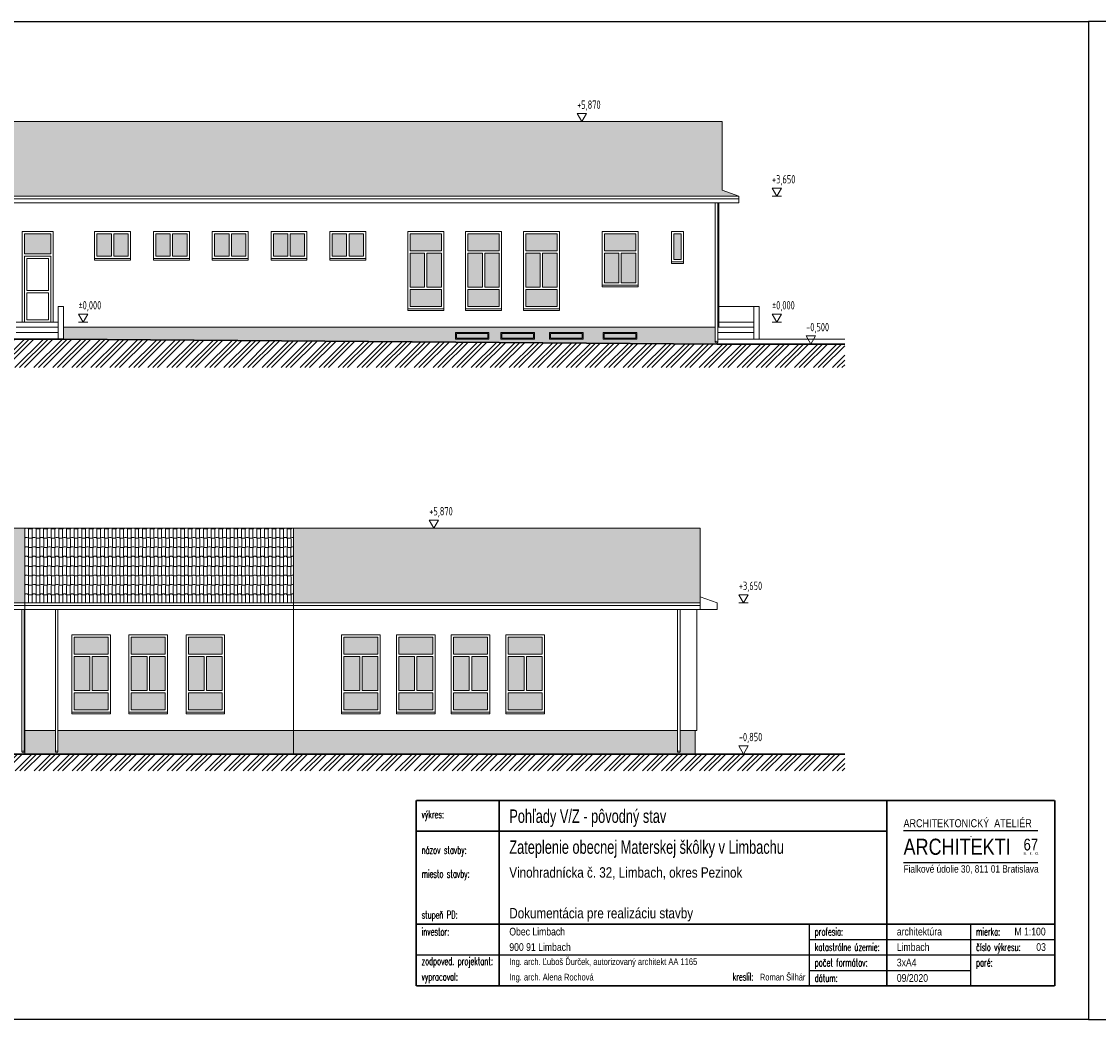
# Model space of a CAD drawing. Header units: millimetres. Extents: x -66400 to 220000, y -39950 to 48800.
# Tile 44 of 48: x 125256 to 157300, y 19100 to 48800. Entities that reach past the tile are written whole.
import ezdxf

# ---------------------------------------------------------------- set-up
doc = ezdxf.new("R2010")
doc.units = ezdxf.units.MM
doc.layers.get('Defpoints').update_dxf_attribs({"color": 161})
for name, color, linetype, lineweight in [('A koty', 7, 'Continuous', 5), ('A okná-dvere', 144, 'Continuous', 9), ('A steny', 30, 'Continuous', 30), ('A tenkeciary', 8, 'Continuous', 9), ('stamp', 1, 'Continuous', 5)]:
    doc.layers.add(name, color=color, linetype=linetype, lineweight=lineweight)
doc.layers.add('A srafy', color=7, linetype='Continuous', lineweight=5, true_color=0x7a7a7a)
doc.styles.add('ARIAL', font='arial.ttf', dxfattribs={"height": 2})
doc.styles.add('ISOCP', font='isocp.shx', dxfattribs={"width": 0.8})
doc.styles.add('SIM', font='simplex.shx', dxfattribs={"width": 0.6, "height": 250})
doc.styles.add('TUCNE', font='txt', dxfattribs={"width": 0.7, "height": 600})
pattern_1 = [(50, (99350, 44290), (182.18467, -15.9391), [19.05, -209.55]), (355, (99350, 44290), (-35.2434, 191.05685), [15.24, -167.6406]), (100.45144, (99365.18, 44288.67), (146.94125, 175.11775), [16.19, -178.09024]), (46.1842, (99350, 44340.8), (271.079, -42.0423), [28.575, -314.325]), (96.63556, (99372.6, 44337.3), (237.4041, 247.4261), [24.285, -267.1356]), (351.18415, (99350, 44340.8), (237.4041, 247.4261), [22.86, -251.4597]), (21, (99375.4, 44328.1), (151.6144, -102.2652), [19.05, -209.55]), (326, (99375.4, 44328.1), (61.802, 184.188), [15.24, -167.64]), (71.45144, (99388.03, 44319.58), (213.4164, 81.9228), [16.19, -178.08994]), (37.5, (99350, 44290), (3.0886, 84.55504), [0, -165.608, 0, -170.18, 0, -168.275]), (7.5, (99350, 44290), (66.81966, 100.18057), [0, -97.028, 0, -161.798, 0, -64.135]), (327.5, (99293.36, 44290), (135.590595, -5.72874), [0, -63.5, 0, -198.12, 0, -262.89]), (317.5, (99267.96, 44290), (148.12918, 25.4265), [0, -82.55, 0, -131.572, 0, -186.69])]
pattern_2 = [(90, (125350, 33720.22), (-226.5768, 1e-14), [247.869, -312.53]), (31.7298, (125350, 33702.16), (226.5768, -1e-09), [44.162, -1021.408]), (0, (125387.56, 33725.4), (0, 560.399), [42.633, -183.944]), (148.2702, (125467.76, 33702.16), (-226.5768, -2e-08), [44.162, -1021.4087]), (0, (125467.76, 33702.16), (0, 560.399), [108.821, -117.756]), (90, (125467.76, 33720.22), (-226.5768, 1e-14), [247.869, -312.53]), (31.7298, (125342.5, 33982.36), (226.5768, -1e-09), [44.162, -1021.408]), (0, (125380.06, 34005.6), (0, 560.399), [42.633, -183.944]), (148.2702, (125460.26, 33982.36), (-226.5768, -1e-09), [44.162, -1021.408]), (0, (125460.26, 33982.36), (0, 560.399), [108.8215, -117.7554]), (90, (125342.5, 34000.42), (-226.5768, 1e-14), [247.869, -312.53]), (90, (125460.26, 34000.42), (-226.5768, 1e-14), [247.869, -312.53])]

# ---------------------------------------------------------------- blocks, each defined once
blk = doc.blocks.new('_PECIATKA')
for p, q in [((145, 46.2), (185, 46.2)), ((165.05, 44.51), (165.05, 44.41)), ((145, 36.7), (185, 36.7)), ((117, 0), (117, 18.4)), ((165, 0), (165, 18.4)), ((117, 13.8), (190, 13.8)), ((0, 9.2), (190, 9.2)), ((117, 4.6), (165, 4.6))]:
    blk.add_line(p, q)
at = {"const_width": 0.5}
for points in [[(0, 55.2), (190, 55.2)], [(0, 0), (0, 55.2)], [(24.7, 0), (24.7, 55.2)], [(140, 0), (140, 55.2)], [(190, 0), (190, 55.2)], [(0, 46), (140, 46)], [(0, 18.4), (190, 18.4)], [(0, 0), (190, 0)]]:
    blk.add_lwpolyline(points, dxfattribs=at)
for s, height, style, width, p in [('výkres:', 2.3, 'SIM', 0.6, (1.6, 49.9)), ('ARCHITEKTONICKÝ  ATELIÉR', 2.4, 'ARIAL', 0.8, (145, 47.2)), ('názov stavby:', 2.3, 'SIM', 0.6, (1.6, 39.3)), ('ARCHITEKTI ', 4.8, 'ARIAL', 0.8, (145, 39)), ('67', 3.5, 'ARIAL', 0.8, (180.7, 40.3)), ('s.  r.  o.', 1, 'ARIAL', 0.8, (180.7, 39)), ('Fialkové údolie 30, 811 01 Bratislava', 2.2, 'ARIAL', 0.8, (145, 33.7)), ('miesto stavby:', 2.3, 'SIM', 0.6, (1.6, 32.2)), ('stupeň PD:', 2.3, 'SIM', 0.6, (1.6, 20)), ('investor:', 2.3, 'SIM', 0.6, (1.6, 15)), ('profesia:', 2.3, 'SIM', 0.6, (118.6, 15)), ('mierka:', 2.3, 'SIM', 0.6, (166.6, 15)), ('katastrálne územie:', 2.3, 'SIM', 0.6, (118.6, 10.4)), ('číslo výkresu:', 2.3, 'SIM', 0.6, (166.6, 10.4)), ('zodpoved. projektant: ', 2.3, 'SIM', 0.6, (1.6, 6.2)), ('počet formátov:', 2.3, 'SIM', 0.6, (118.6, 5.8)), ('paré:', 2.3, 'SIM', 0.6, (166.6, 5.8)), ('vypracoval:', 2.3, 'SIM', 0.6, (1.6, 1.6)), ('kreslil:', 2.3, 'SIM', 0.6, (94.16, 1.6)), ('dátum:', 2.3, 'SIM', 0.6, (118.6, 1.2))]:
    blk.add_text(s, height=height, dxfattribs=dict(style=style, width=width)).set_placement(p)
at = {"layer": 'stamp', "color": 7}
for s, height, style, width, p in [('Zateplenie obecnej Materskej škôlky v Limbachu', 4, 'TUCNE', 0.71, (27.7, 39.3)), ('Vinohradnícka č. 32, Limbach, okres Pezinok', 3.1, 'ARIAL', 0.8, (27.7, 32.2)), ('Dokumentácia pre realizáciu stavby', 3.1, 'ARIAL', 0.8, (27.7, 20.09)), ('Obec Limbach', 2.3, 'ARIAL', 0.8, (27.7, 15)), ('900 91 Limbach', 2.3, 'ARIAL', 0.8, (27.7, 10.4)), ('Limbach', 2.3, 'ARIAL', 0.8, (143, 10.4)), ('Ing. arch. Ľuboš Ďurček, autorizovaný architekt AA 1165 ', 2, 'ARIAL', 0.8, (27.7, 6.2)), ('Ing. arch. Alena Rochová', 2, 'ARIAL', 0.8, (27.7, 1.6)), ('Roman Šilhár', 2, 'ARIAL', 0.8, (102.26, 1.6))]:
    blk.add_text(s, height=height, dxfattribs=dict(at, style=style, width=width)).set_placement(p)

msp = doc.modelspace()

# ---------------------------------------------------------------- hatches: boundary and pattern name
at = {"layer": 'A srafy'}
h = msp.add_hatch(dxfattribs=at)
h.set_pattern_fill('BRAMAC-ALPSKA-28', color=256)
h.set_pattern_definition([(90, (103750, 56490), (-151.0512, 9e-15), [165.2458, -208.3534]), (31.72983, (103750, 56477.96), (151.05122, -7e-10), [29.4413, -680.9388]), (0, (103775.04, 56493.45), (0, 373.5992), [28.4219, -122.6293]), (148.2702, (103828.5, 56477.96), (-151.05122, -2e-08), [29.4413, -680.9391]), (0, (103828.5, 56477.96), (0, 373.5992), [72.5474, -78.5038]), (90, (103828.5, 56490), (-151.0512, 9e-15), [165.2458, -208.3534]), (31.72983, (103745, 56664.76), (151.05122, -7e-10), [29.4413, -680.9388]), (0, (103770.04, 56680.25), (0, 373.5992), [28.4219, -122.6293]), (148.27017, (103823.5, 56664.76), (-151.05122, -7e-10), [29.4413, -680.9388]), (0, (103823.5, 56664.76), (0, 373.5992), [72.5476, -78.5036]), (90, (103745, 56676.8), (-151.0512, 9e-15), [165.2458, -208.3534]), (90, (103823.5, 56676.8), (-151.0512, 9e-15), [165.2458, -208.3534])])
h.paths.add_polyline_path([(146600, 43600), (146100, 43782), (146100, 45820.2), (120000, 45820.2), (120000, 43600)])
h = msp.add_hatch(color=256, dxfattribs=at)
h.dxf.hatch_style = 1
h.paths.add_polyline_path([(125340, 41890), (125340, 42480), (126130, 42480), (126130, 41890)])
h = msp.add_hatch(color=256, dxfattribs=at)
h.dxf.hatch_style = 1
h.paths.add_polyline_path([(127930, 41820), (127500, 41820), (127500, 42480), (127930, 42480)])
h.paths.add_polyline_path([(128000, 42480), (128430, 42480), (128430, 41820), (128000, 41820)])
h = msp.add_hatch(color=256, dxfattribs=at)
h.dxf.hatch_style = 1
h.paths.add_polyline_path([(129680, 41820), (129250, 41820), (129250, 42480), (129680, 42480)])
h.paths.add_polyline_path([(129750, 42480), (130180, 42480), (130180, 41820), (129750, 41820)])
h = msp.add_hatch(color=256, dxfattribs=at)
h.dxf.hatch_style = 1
h.paths.add_polyline_path([(131430, 41820), (131000, 41820), (131000, 42480), (131430, 42480)])
h.paths.add_polyline_path([(131500, 42480), (131930, 42480), (131930, 41820), (131500, 41820)])
h = msp.add_hatch(color=256, dxfattribs=at)
h.dxf.hatch_style = 1
h.paths.add_polyline_path([(133180, 41820), (132750, 41820), (132750, 42480), (133180, 42480)])
h.paths.add_polyline_path([(133250, 42480), (133680, 42480), (133680, 41820), (133250, 41820)])
h = msp.add_hatch(color=256, dxfattribs=at)
h.dxf.hatch_style = 1
h.paths.add_polyline_path([(134930, 41820), (134500, 41820), (134500, 42480), (134930, 42480)])
h.paths.add_polyline_path([(135000, 42480), (135430, 42480), (135430, 41820), (135000, 41820)])
h = msp.add_hatch(color=256, dxfattribs=at)
h.dxf.hatch_style = 1
h.paths.add_polyline_path([(136820, 41975), (136820, 42480), (137750, 42480), (137750, 41975)])
h.paths.add_polyline_path([(137320, 41905), (137750, 41905), (137750, 40895), (137320, 40895)])
h.paths.add_polyline_path([(137750, 40825), (137750, 40320), (136820, 40320), (136820, 40825)])
h.paths.add_polyline_path([(137250, 40895), (136820, 40895), (136820, 41905), (137250, 41905)])
h = msp.add_hatch(color=256, dxfattribs=at)
h.dxf.hatch_style = 1
h.paths.add_polyline_path([(138540, 41975), (138540, 42480), (139470, 42480), (139470, 41975)])
h.paths.add_polyline_path([(139040, 41905), (139470, 41905), (139470, 40895), (139040, 40895)])
h.paths.add_polyline_path([(139470, 40825), (139470, 40320), (138540, 40320), (138540, 40825)])
h.paths.add_polyline_path([(138970, 40895), (138540, 40895), (138540, 41905), (138970, 41905)])
h = msp.add_hatch(color=256, dxfattribs=at)
h.dxf.hatch_style = 1
h.paths.add_polyline_path([(140260, 41975), (140260, 42480), (141190, 42480), (141190, 41975)])
h.paths.add_polyline_path([(140760, 41905), (141190, 41905), (141190, 40895), (140760, 40895)])
h.paths.add_polyline_path([(141190, 40825), (141190, 40320), (140260, 40320), (140260, 40825)])
h.paths.add_polyline_path([(140690, 40895), (140260, 40895), (140260, 41905), (140690, 41905)])
h = msp.add_hatch(color=256, dxfattribs=at)
h.dxf.hatch_style = 1
h.paths.add_polyline_path([(142600, 42480), (143530, 42480), (143530, 41975), (142600, 41975)])
h.paths.add_polyline_path([(142600, 41020), (142600, 41905), (143030, 41905), (143030, 41020)])
h.paths.add_polyline_path([(143530, 41905), (143530, 41020), (143100, 41020), (143100, 41905)])
h = msp.add_hatch(color=256, dxfattribs=at)
h.dxf.hatch_style = 1
h.paths.add_polyline_path([(144880, 42480), (144670, 42480), (144670, 41720), (144880, 41720)])
h = msp.add_hatch(dxfattribs=at)
h.set_pattern_fill('ZEM_PUVODNI', color=256, scale=100)
h.set_pattern_definition([(45, (100000, 57000), (-282.8427, 282.8427), []), (45, (100141.42, 57000), (-282.8427, 282.8427), []), (45, (100282.84, 57000), (-282.8427, 282.8427), [])])
h.paths.add_polyline_path([(126500, 39350), (124950, 39350), (106950, 39550), (95600, 39550), (95600, 38500), (149750, 38500), (149750, 39200), (145950, 39200)])
h = msp.add_hatch(dxfattribs=at)
h.set_pattern_fill('AR-CONC', color=256)
edge = h.paths.add_edge_path()
edge.add_line((145900, 39700), (126500, 39700))
edge.add_line((126500, 39700), (126500, 39350))
edge.add_line((126500, 39350), (145950, 39200))
edge.add_line((145950, 39200), (145951.5, 39200))
edge.add_line((145951.5, 39200), (145950, 39236.6))
edge.add_ellipse((145937.5, 39261.6), major_axis=(37.5, 0), ratio=0.7071068, start_angle=180, end_angle=289.47122, ccw=False)
edge.add_line((145900, 39261.6), (145900, 39700))
h.paths.add_polyline_path([(143565, 39350), (142565, 39350), (142565, 39550), (143565, 39550)], flags=16)
h.paths.add_polyline_path([(143535, 39380), (142595, 39380), (142595, 39520), (143535, 39520)], flags=0)
h.paths.add_polyline_path([(141965, 39350), (140965, 39350), (140965, 39550), (141965, 39550)], flags=16)
h.paths.add_polyline_path([(141935, 39380), (140995, 39380), (140995, 39520), (141935, 39520)], flags=0)
h.paths.add_polyline_path([(140515, 39350), (139515, 39350), (139515, 39550), (140515, 39550)], flags=16)
h.paths.add_polyline_path([(140485, 39380), (139545, 39380), (139545, 39520), (140485, 39520)], flags=0)
h.paths.add_polyline_path([(139165, 39350), (138165, 39350), (138165, 39550), (139165, 39550)], flags=16)
h.paths.add_polyline_path([(139135, 39380), (138195, 39380), (138195, 39520), (139135, 39520)], flags=0)
h = msp.add_hatch(color=256, dxfattribs=at)
h.dxf.hatch_style = 1
h.paths.add_polyline_path([(139135, 39520), (139135, 39380), (138195, 39380), (138195, 39520)])
h = msp.add_hatch(color=256, dxfattribs=at)
h.dxf.hatch_style = 1
h.paths.add_polyline_path([(140485, 39520), (140485, 39380), (139545, 39380), (139545, 39520)])
h = msp.add_hatch(color=256, dxfattribs=at)
h.dxf.hatch_style = 1
h.paths.add_polyline_path([(141935, 39520), (141935, 39380), (140995, 39380), (140995, 39520)])
h = msp.add_hatch(color=256, dxfattribs=at)
h.dxf.hatch_style = 1
h.paths.add_polyline_path([(143535, 39520), (143535, 39380), (142595, 39380), (142595, 39520)])
h = msp.add_hatch(dxfattribs=at)
h.set_pattern_fill('BRAMAC-ALPSKA-28', color=256)
h.set_pattern_definition([(90, (99350, 44390), (-151.0512, 9e-15), [165.2458, -208.3534]), (31.72983, (99350, 44377.96), (151.05122, -7e-10), [29.4413, -680.9388]), (0, (99375.04, 44393.45), (0, 373.599), [28.422, -122.6293]), (148.2702, (99428.5, 44377.96), (-151.05122, -2e-08), [29.4413, -680.9391]), (0, (99428.5, 44377.96), (0, 373.599), [72.5474, -78.5038]), (90, (99428.5, 44390), (-151.0512, 9e-15), [165.2458, -208.3534]), (31.72983, (99345, 44564.76), (151.05122, -7e-10), [29.4413, -680.9388]), (0, (99370.04, 44580.25), (0, 373.599), [28.422, -122.6293]), (148.27017, (99423.5, 44564.76), (-151.05122, -7e-10), [29.4413, -680.9388]), (0, (99423.5, 44564.76), (0, 373.599), [72.5476, -78.5036]), (90, (99345, 44576.8), (-151.0512, 9e-15), [165.2458, -208.3534]), (90, (99423.5, 44576.8), (-151.0512, 9e-15), [165.2458, -208.3534])])
h.paths.add_polyline_path([(125350, 31500), (125350, 33720.2), (99250, 33720.2), (99250, 31682), (98750, 31500)])
h = msp.add_hatch(dxfattribs=at)
h.set_pattern_fill('BRAMAC-ALPSKA-28', color=256, scale=1.5)
h.set_pattern_definition(pattern_2)
h.paths.add_polyline_path([(125350, 33720.2), (125350, 31500), (133350, 31500), (133350, 33720.2)])
h = msp.add_hatch(dxfattribs=at)
h.set_pattern_fill('BRAMAC-ALPSKA-28', color=256, scale=1.5)
h.set_pattern_definition(pattern_2)
h.paths.add_polyline_path([(145450, 31500), (145450, 33720.2), (133350, 33720.2), (133350, 31500)])
h = msp.add_hatch(color=256, dxfattribs=at)
h.dxf.hatch_style = 1
h.paths.add_polyline_path([(126820, 29975), (126820, 30480), (127830, 30480), (127830, 29975)])
h.paths.add_polyline_path([(127360, 29905), (127830, 29905), (127830, 28895), (127360, 28895)])
h.paths.add_polyline_path([(127830, 28825), (127830, 28320), (126820, 28320), (126820, 28825)])
h.paths.add_polyline_path([(127290, 28895), (126820, 28895), (126820, 29905), (127290, 29905)])
h = msp.add_hatch(color=256, dxfattribs=at)
h.dxf.hatch_style = 1
h.paths.add_polyline_path([(128520, 29975), (128520, 30480), (129530, 30480), (129530, 29975)])
h.paths.add_polyline_path([(129060, 29905), (129530, 29905), (129530, 28895), (129060, 28895)])
h.paths.add_polyline_path([(129530, 28825), (129530, 28320), (128520, 28320), (128520, 28825)])
h.paths.add_polyline_path([(128990, 28895), (128520, 28895), (128520, 29905), (128990, 29905)])
h = msp.add_hatch(color=256, dxfattribs=at)
h.dxf.hatch_style = 1
h.paths.add_polyline_path([(130220, 29975), (130220, 30480), (131230, 30480), (131230, 29975)])
h.paths.add_polyline_path([(130760, 29905), (131230, 29905), (131230, 28895), (130760, 28895)])
h.paths.add_polyline_path([(131230, 28825), (131230, 28320), (130220, 28320), (130220, 28825)])
h.paths.add_polyline_path([(130690, 28895), (130220, 28895), (130220, 29905), (130690, 29905)])
h = msp.add_hatch(color=256, dxfattribs=at)
h.dxf.hatch_style = 1
h.paths.add_polyline_path([(134850, 29975), (134850, 30480), (135860, 30480), (135860, 29975)])
h.paths.add_polyline_path([(135390, 29905), (135860, 29905), (135860, 28895), (135390, 28895)])
h.paths.add_polyline_path([(135860, 28825), (135860, 28320), (134850, 28320), (134850, 28825)])
h.paths.add_polyline_path([(135320, 28895), (134850, 28895), (134850, 29905), (135320, 29905)])
h = msp.add_hatch(color=256, dxfattribs=at)
h.dxf.hatch_style = 1
h.paths.add_polyline_path([(136480, 29975), (136480, 30480), (137490, 30480), (137490, 29975)])
h.paths.add_polyline_path([(137020, 29905), (137490, 29905), (137490, 28895), (137020, 28895)])
h.paths.add_polyline_path([(137490, 28825), (137490, 28320), (136480, 28320), (136480, 28825)])
h.paths.add_polyline_path([(136950, 28895), (136480, 28895), (136480, 29905), (136950, 29905)])
h = msp.add_hatch(color=256, dxfattribs=at)
h.dxf.hatch_style = 1
h.paths.add_polyline_path([(138110, 29975), (138110, 30480), (139120, 30480), (139120, 29975)])
h.paths.add_polyline_path([(138650, 29905), (139120, 29905), (139120, 28895), (138650, 28895)])
h.paths.add_polyline_path([(139120, 28825), (139120, 28320), (138110, 28320), (138110, 28825)])
h.paths.add_polyline_path([(138580, 28895), (138110, 28895), (138110, 29905), (138580, 29905)])
h = msp.add_hatch(color=256, dxfattribs=at)
h.dxf.hatch_style = 1
h.paths.add_polyline_path([(139740, 29975), (139740, 30480), (140750, 30480), (140750, 29975)])
h.paths.add_polyline_path([(140280, 29905), (140750, 29905), (140750, 28895), (140280, 28895)])
h.paths.add_polyline_path([(140750, 28825), (140750, 28320), (139740, 28320), (139740, 28825)])
h.paths.add_polyline_path([(140210, 28895), (139740, 28895), (139740, 29905), (140210, 29905)])
h = msp.add_hatch(dxfattribs=at)
h.set_pattern_fill('AR-CONC', color=256)
h.set_pattern_definition(pattern_1)
edge = h.paths.add_edge_path()
edge.add_line((125350, 27700), (125350, 27000))
edge.add_line((125350, 27000), (133350, 27000))
edge.add_line((133350, 27000), (133350, 27700))
edge.add_line((133350, 27700), (126337.5, 27700))
edge.add_line((126337.5, 27700), (126337.5, 27053.4))
edge.add_ellipse((126300, 27061.6), major_axis=(-37.5, 0), ratio=0.7071068, start_angle=0, end_angle=180, ccw=False)
edge.add_line((126262.5, 27061.6), (126262.5, 27700))
edge.add_line((126262.5, 27700), (125350, 27700))
h = msp.add_hatch(dxfattribs=at)
h.set_pattern_fill('AR-CONC', color=256)
h.set_pattern_definition(pattern_1)
edge = h.paths.add_edge_path()
edge.add_line((133350, 27700), (133350, 27000))
edge.add_line((133350, 27000), (145300, 27000))
edge.add_line((145300, 27000), (145300, 27700))
edge.add_line((145300, 27700), (144850, 27700))
edge.add_line((144850, 27700), (144850, 27053.4))
edge.add_ellipse((144812.5, 27061.6), major_axis=(-37.5, 0), ratio=0.7071068, start_angle=0, end_angle=180, ccw=False)
edge.add_line((144775, 27061.6), (144775, 27700))
edge.add_line((144775, 27700), (133350, 27700))
h = msp.add_hatch(dxfattribs=at)
h.set_pattern_fill('ZEM_PUVODNI', color=256, scale=100)
h.set_pattern_definition([(45, (95600, 57000), (-282.8427, 282.8427), []), (45, (95741.42, 57000), (-282.8427, 282.8427), []), (45, (95882.84, 57000), (-282.8427, 282.8427), [])])
h.paths.add_polyline_path([(95600, 26500), (149750, 26500), (149750, 27000), (95600, 27000)])

# ---------------------------------------------------------------- linework, layer by layer
at = {"layer": 'A koty'}
for p, q in [((141787.7, 45820.2), (142067.7, 45820.2)), ((147587.7, 43600), (147867.7, 43600)), ((126953, 39850), (127233, 39850)), ((147587.7, 39850), (147867.7, 39850)), ((137387.7, 33720.2), (137667.7, 33720.2)), ((146600, 31500), (146880, 31500))]:
    msp.add_line(p, q, dxfattribs=at)
for points in [[(141787.7, 46062.7), (142067.7, 46062.7), (141927.7, 45820.2), (141787.7, 46062.7)], [(147587.7, 43842.5), (147867.7, 43842.5), (147727.7, 43600), (147587.7, 43842.5)], [(126953, 40092.5), (127233, 40092.5), (127093, 39850), (126953, 40092.5)], [(147587.7, 40092.5), (147867.7, 40092.5), (147727.7, 39850), (147587.7, 40092.5)], [(148602, 39442.5), (148882, 39442.5), (148742, 39200), (148602, 39442.5)], [(137387.7, 33962.7), (137667.7, 33962.7), (137527.7, 33720.2), (137387.7, 33962.7)], [(146600, 31742.5), (146880, 31742.5), (146740, 31500), (146600, 31742.5)], [(146600, 27242.5), (146880, 27242.5), (146740, 27000), (146600, 27242.5)]]:
    msp.add_lwpolyline(points, dxfattribs=at)
at = {"layer": 'A okná-dvere'}
for p, q in [((136820, 42480), (137750, 42480)), ((136820, 41975), (136820, 42480)), ((137750, 42480), (137750, 41975)), ((138540, 41975), (138540, 42480)), ((138540, 42480), (139470, 42480)), ((139470, 42480), (139470, 41975)), ((140260, 41975), (140260, 42480)), ((140260, 42480), (141190, 42480)), ((141190, 42480), (141190, 41975)), ((137750, 41975), (136820, 41975)), ((136820, 40895), (136820, 41905)), ((136820, 41905), (137250, 41905)), ((137250, 41905), (137250, 40895)), ((137320, 41905), (137750, 41905)), ((137320, 40895), (137320, 41905)), ((137750, 41905), (137750, 40895)), ((139470, 41975), (138540, 41975)), ((138540, 40895), (138540, 41905)), ((138540, 41905), (138970, 41905)), ((138970, 41905), (138970, 40895)), ((139040, 41905), (139470, 41905)), ((139040, 40895), (139040, 41905)), ((139470, 41905), (139470, 40895)), ((141190, 41975), (140260, 41975)), ((140260, 40895), (140260, 41905)), ((140260, 41905), (140690, 41905)), ((140690, 41905), (140690, 40895)), ((140760, 41905), (141190, 41905)), ((140760, 40895), (140760, 41905)), ((141190, 41905), (141190, 40895)), ((137250, 40895), (136820, 40895)), ((136820, 40320), (136820, 40825)), ((136820, 40825), (137750, 40825)), ((137750, 40895), (137320, 40895)), ((137750, 40825), (137750, 40320)), ((138970, 40895), (138540, 40895)), ((138540, 40320), (138540, 40825)), ((138540, 40825), (139470, 40825)), ((139470, 40895), (139040, 40895)), ((139470, 40825), (139470, 40320)), ((140690, 40895), (140260, 40895)), ((140260, 40320), (140260, 40825)), ((140260, 40825), (141190, 40825)), ((141190, 40895), (140760, 40895)), ((141190, 40825), (141190, 40320)), ((137750, 40320), (136820, 40320)), ((139470, 40320), (138540, 40320)), ((141190, 40320), (140260, 40320))]:
    msp.add_line(p, q, dxfattribs=at)
for points in [[(125340, 41890), (125340, 42480), (126130, 42480), (126130, 41890)], [(127930, 41820), (127500, 41820), (127500, 42480), (127930, 42480)], [(128000, 42480), (128430, 42480), (128430, 41820), (128000, 41820)], [(129680, 41820), (129250, 41820), (129250, 42480), (129680, 42480)], [(129750, 42480), (130180, 42480), (130180, 41820), (129750, 41820)], [(131430, 41820), (131000, 41820), (131000, 42480), (131430, 42480)], [(131500, 42480), (131930, 42480), (131930, 41820), (131500, 41820)], [(133180, 41820), (132750, 41820), (132750, 42480), (133180, 42480)], [(133250, 42480), (133680, 42480), (133680, 41820), (133250, 41820)], [(134930, 41820), (134500, 41820), (134500, 42480), (134930, 42480)], [(135000, 42480), (135430, 42480), (135430, 41820), (135000, 41820)], [(142600, 42480), (143530, 42480), (143530, 41975), (142600, 41975)], [(144880, 42480), (144670, 42480), (144670, 41720), (144880, 41720)], [(126060, 40800), (126060, 41750), (125410, 41750), (125410, 40800)], [(142600, 41020), (142600, 41905), (143030, 41905), (143030, 41020)], [(143530, 41905), (143530, 41020), (143100, 41020), (143100, 41905)], [(125410, 40730), (125410, 39920), (126060, 39920), (126060, 40730)], [(139135, 39520), (139135, 39380), (138195, 39380), (138195, 39520)], [(140485, 39520), (140485, 39380), (139545, 39380), (139545, 39520)], [(141935, 39520), (141935, 39380), (140995, 39380), (140995, 39520)], [(143535, 39520), (143535, 39380), (142595, 39380), (142595, 39520)], [(126820, 29975), (126820, 30480), (127830, 30480), (127830, 29975)], [(128520, 29975), (128520, 30480), (129530, 30480), (129530, 29975)], [(130220, 29975), (130220, 30480), (131230, 30480), (131230, 29975)], [(134850, 29975), (134850, 30480), (135860, 30480), (135860, 29975)], [(136480, 29975), (136480, 30480), (137490, 30480), (137490, 29975)], [(138110, 29975), (138110, 30480), (139120, 30480), (139120, 29975)], [(139740, 29975), (139740, 30480), (140750, 30480), (140750, 29975)], [(127290, 28895), (126820, 28895), (126820, 29905), (127290, 29905)], [(127360, 29905), (127830, 29905), (127830, 28895), (127360, 28895)], [(128990, 28895), (128520, 28895), (128520, 29905), (128990, 29905)], [(129060, 29905), (129530, 29905), (129530, 28895), (129060, 28895)], [(130690, 28895), (130220, 28895), (130220, 29905), (130690, 29905)], [(130760, 29905), (131230, 29905), (131230, 28895), (130760, 28895)], [(135320, 28895), (134850, 28895), (134850, 29905), (135320, 29905)], [(135390, 29905), (135860, 29905), (135860, 28895), (135390, 28895)], [(136950, 28895), (136480, 28895), (136480, 29905), (136950, 29905)], [(137020, 29905), (137490, 29905), (137490, 28895), (137020, 28895)], [(138580, 28895), (138110, 28895), (138110, 29905), (138580, 29905)], [(138650, 29905), (139120, 29905), (139120, 28895), (138650, 28895)], [(140210, 28895), (139740, 28895), (139740, 29905), (140210, 29905)], [(140280, 29905), (140750, 29905), (140750, 28895), (140280, 28895)], [(127830, 28825), (127830, 28320), (126820, 28320), (126820, 28825)], [(129530, 28825), (129530, 28320), (128520, 28320), (128520, 28825)], [(131230, 28825), (131230, 28320), (130220, 28320), (130220, 28825)], [(135860, 28825), (135860, 28320), (134850, 28320), (134850, 28825)], [(137490, 28825), (137490, 28320), (136480, 28320), (136480, 28825)], [(139120, 28825), (139120, 28320), (138110, 28320), (138110, 28825)], [(140750, 28825), (140750, 28320), (139740, 28320), (139740, 28825)]]:
    msp.add_lwpolyline(points, close=True, dxfattribs=at)
msp.add_lwpolyline([(126130, 39850), (126130, 41820), (125340, 41820), (125340, 39850)], dxfattribs=at)
at = {"layer": 'A steny'}
for p, q in [((124950, 39350), (126500, 39350)), ((126500, 39350), (145950, 39200)), ((149750, 39200), (145950, 39200)), ((95600, 27000), (149750, 27000))]:
    msp.add_line(p, q, dxfattribs=at)
at = {"layer": 'A tenkeciary'}
for p, q in [((99900, 45820.2), (146100, 45820.2)), ((146100, 43782), (146100, 45820.2)), ((146600, 43600), (107600, 43600)), ((146600, 43600), (146100, 43782)), ((146600, 43400), (146600, 43600)), ((107675, 43525), (146600, 43525)), ((146600, 43400), (107712.5, 43400)), ((145900, 39261.6), (145900, 43400)), ((145975, 39700), (145975, 43400)), ((146000, 39700), (146000, 43400)), ((125270, 39850), (125270, 42550)), ((125270, 42550), (126200, 42550)), ((126200, 42550), (126200, 39850)), ((136750, 42550), (136750, 40250)), ((137820, 42550), (136750, 42550)), ((137820, 40250), (137820, 42550)), ((139540, 42550), (138470, 42550)), ((138470, 42550), (138470, 40250)), ((139540, 40250), (139540, 42550)), ((140190, 42550), (140190, 40250)), ((141260, 42550), (140190, 42550)), ((141260, 40250), (141260, 42550)), ((142530, 40900), (142530, 40950)), ((143600, 40900), (142530, 40900)), ((143600, 40950), (143600, 40900)), ((126350, 40320), (126350, 39350)), ((126500, 40320), (126350, 40320)), ((126500, 40320), (126500, 39350)), ((136750, 40250), (137820, 40250)), ((136750, 40200), (136750, 40250)), ((136750, 40250), (137820, 40250)), ((137820, 40200), (136750, 40200)), ((137820, 40250), (137820, 40200)), ((138470, 40250), (139540, 40250)), ((138470, 40200), (138470, 40250)), ((138470, 40250), (139540, 40250)), ((139540, 40200), (138470, 40200)), ((139540, 40250), (139540, 40200)), ((140190, 40250), (141260, 40250)), ((140190, 40250), (141260, 40250)), ((140190, 40200), (140190, 40250)), ((141260, 40200), (140190, 40200)), ((141260, 40250), (141260, 40200)), ((147200, 40320), (146000, 40320)), ((147050, 40320), (147050, 39350)), ((147200, 40320), (147200, 39350)), ((125100, 39850), (126350, 39850)), ((147050, 39850), (145975, 39850)), ((126350, 39700), (125100, 39700)), ((125100, 39550), (126350, 39550)), ((145900, 39700), (126500, 39700)), ((146000, 39700), (145975, 39700)), ((145975, 39261.6), (145975, 39700)), ((147050, 39700), (145975, 39700)), ((147050, 39550), (145975, 39550)), ((145950, 39236.6), (145951.5, 39200)), ((149750, 39350), (145975, 39350)), ((145450, 33720.2), (99250, 33720.2)), ((125350, 31300), (125350, 33720.2)), ((133350, 31300), (133350, 33720.2)), ((145450, 31300), (145450, 33720.2)), ((98750, 31500), (145450, 31500)), ((98750, 31425), (145450, 31425)), ((145950, 31500), (145450, 31682)), ((145950, 31300), (145950, 31500)), ((98750, 31300), (145450, 31300)), ((125262.5, 27061.6), (125262.5, 31300)), ((125337.5, 27061.6), (125337.5, 31300)), ((125350, 31300), (125350, 27000)), ((126262.5, 27061.6), (126262.5, 31300)), ((126337.5, 27061.6), (126337.5, 31300)), ((133350, 27000), (133350, 31300)), ((144775, 27061.6), (144775, 31300)), ((144850, 27061.6), (144850, 31300)), ((145350, 27700), (145350, 31300)), ((145450, 31300), (145950, 31300)), ((126750, 30550), (126750, 28250)), ((127900, 30550), (126750, 30550)), ((127900, 28250), (127900, 30550)), ((128450, 30550), (128450, 28250)), ((129600, 30550), (128450, 30550)), ((129600, 28250), (129600, 30550)), ((131300, 30550), (130150, 30550)), ((130150, 30550), (130150, 28250)), ((131300, 28250), (131300, 30550)), ((134780, 30550), (134780, 28250)), ((135930, 30550), (134780, 30550)), ((135930, 28250), (135930, 30550)), ((136410, 30550), (136410, 28250)), ((137560, 30550), (136410, 30550)), ((137560, 28250), (137560, 30550)), ((138040, 30550), (138040, 28250)), ((139190, 30550), (138040, 30550)), ((139190, 28250), (139190, 30550)), ((139670, 30550), (139670, 28250)), ((140820, 30550), (139670, 30550)), ((140820, 28250), (140820, 30550)), ((126750, 28250), (127900, 28250)), ((128450, 28250), (129600, 28250)), ((130150, 28250), (131300, 28250)), ((134780, 28250), (135930, 28250)), ((136410, 28250), (137560, 28250)), ((138040, 28250), (139190, 28250)), ((139670, 28250), (140820, 28250)), ((125350, 27700), (126262.5, 27700)), ((126337.5, 27700), (133350, 27700)), ((133350, 27700), (144775, 27700)), ((144850, 27700), (145350, 27700)), ((145300, 27700), (145300, 27000))]:
    msp.add_line(p, q, dxfattribs=at)
for points in [[(127430, 41750), (128500, 41750), (128500, 42550), (127430, 42550)], [(129180, 41750), (130250, 41750), (130250, 42550), (129180, 42550)], [(130930, 41750), (132000, 41750), (132000, 42550), (130930, 42550)], [(132680, 41750), (133750, 41750), (133750, 42550), (132680, 42550)], [(134430, 41750), (135500, 41750), (135500, 42550), (134430, 42550)], [(144950, 42550), (144600, 42550), (144600, 41650), (144950, 41650)], [(127430, 41750), (128500, 41750), (128500, 41700), (127430, 41700)], [(129180, 41750), (130250, 41750), (130250, 41700), (129180, 41700)], [(130930, 41750), (132000, 41750), (132000, 41700), (130930, 41700)], [(132680, 41750), (133750, 41750), (133750, 41700), (132680, 41700)], [(134430, 41750), (135500, 41750), (135500, 41700), (134430, 41700)], [(144600, 41600), (144950, 41600), (144950, 41650), (144600, 41650)], [(139165, 39550), (139165, 39350), (138165, 39350), (138165, 39550)], [(140515, 39550), (140515, 39350), (139515, 39350), (139515, 39550)], [(141965, 39550), (141965, 39350), (140965, 39350), (140965, 39550)], [(143565, 39550), (143565, 39350), (142565, 39350), (142565, 39550)], [(126750, 28200), (126750, 28250), (127900, 28250), (127900, 28200)], [(128450, 28200), (128450, 28250), (129600, 28250), (129600, 28200)], [(130150, 28200), (130150, 28250), (131300, 28250), (131300, 28200)], [(134780, 28200), (134780, 28250), (135930, 28250), (135930, 28200)], [(136410, 28200), (136410, 28250), (137560, 28250), (137560, 28200)], [(138040, 28200), (138040, 28250), (139190, 28250), (139190, 28200)], [(139670, 28200), (139670, 28250), (140820, 28250), (140820, 28200)]]:
    msp.add_lwpolyline(points, close=True, dxfattribs=at)
msp.add_lwpolyline([(143600, 40950), (142530, 40950), (143600, 40950), (143600, 42550), (142530, 42550), (142530, 40950)], dxfattribs=at)
at = {"layer": 'A tenkeciary', "extrusion": (0, 0, -1)}
msp.add_ellipse((145937.5, 39261.6), major_axis=(37.5, 0), ratio=0.7071068, dxfattribs=at)
at = {"layer": 'A tenkeciary'}
for centre in [(125300, 27061.6), (126300, 27061.6), (144812.5, 27061.6)]:
    msp.add_ellipse(centre, major_axis=(-37.5, 0), ratio=0.7071068, dxfattribs=at)
at = {"layer": 'Defpoints'}
for points in [[(94000, 48800), (157000, 48800), (157000, 19100), (94000, 19100)], [(199000, 48800), (157000, 48800), (157000, 19100), (199000, 19100)]]:
    msp.add_lwpolyline(points, close=True, dxfattribs=at)

# ---------------------------------------------------------------- block references
at = {"xscale": 100, "yscale": 100, "zscale": 100}
msp.add_blockref('_PECIATKA', (137000, 20100), dxfattribs=at)

# ---------------------------------------------------------------- texts
at = {"layer": 'A koty', "char_height": 250, "attachment_point": 7, "style": 'ISOCP'}
for s, insert in [('+5,870', (141787.7, 46142.7)), ('+3,650', (147587.7, 43922.5)), ('%%P0,000', (126953, 40172.5)), ('%%P0,000', (147587.7, 40172.5)), ('-0,500', (148602, 39522.5)), ('+5,870', (137387.7, 34042.7)), ('+3,650', (146600, 31822.5)), ('-0,850', (146600, 27322.5))]:
    msp.add_mtext(s, dxfattribs=dict(at, insert=insert))
at = {"layer": 'stamp', "style": 'TUCNE', "width": 0.71}
msp.add_text('Pohľady V/Z - pôvodný stav', height=400, dxfattribs=at).set_placement((139770, 24950))
at = {"layer": 'stamp', "color": 7, "style": 'ARIAL', "width": 0.8}
for s, p in [('architektúra', (151300, 21600)), ('M 1:100', (154800, 21600)), ('03', (155450, 21140)), ('3xA4', (151300, 20680)), ('09/2020', (151300, 20220))]:
    msp.add_text(s, height=230, dxfattribs=at).set_placement(p)

doc.saveas('drawing.dxf')
